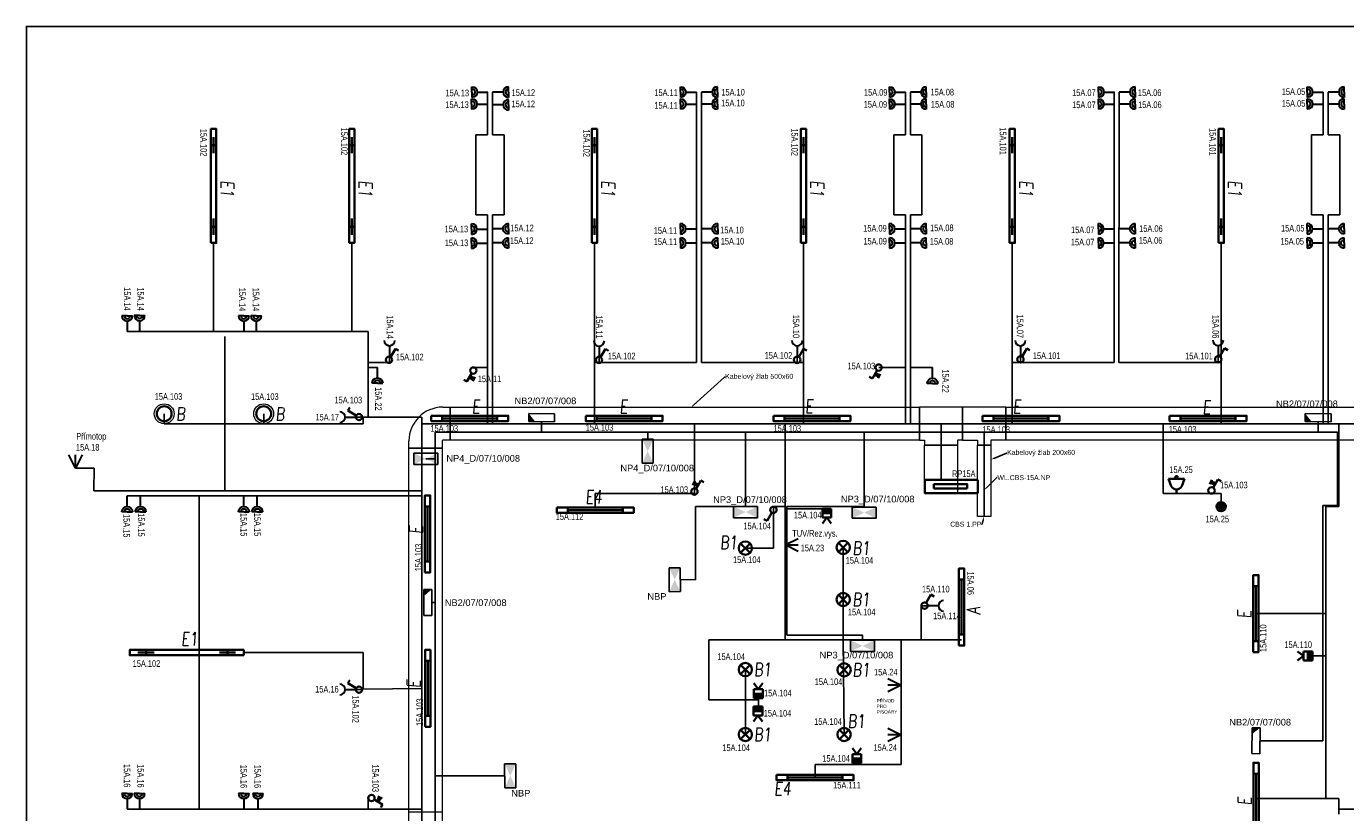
# Model space of a CAD drawing. Header units: millimetres. Extents: x 373037 to 693665, y 214892 to 273272.
# Tile 33 of 56: x 561037 to 580927, y 226719 to 238572. Entities that reach past the tile are written whole.
import ezdxf
from ezdxf import colors
from ezdxf.entities.mleader import LeaderData, LeaderLine
from ezdxf.enums import TextEntityAlignment as Align
from ezdxf.math import Vec2, Vec3

# ---------------------------------------------------------------- set-up
doc = ezdxf.new("R2010")
doc.units = ezdxf.units.MM
doc.header["$LTSCALE"] = 100
doc.layers.get('0').update_dxf_attribs({"linetype": 'CONTINUOUS'})
for name, color, linetype, lineweight in [('2DE_OBL', 91, 'CONTINUOUS', 35), ('2DE_OBL_L1', 91, 'CONTINUOUS', 35), ('CP_DETAL', 33, 'CONTINUOUS', 18), ('E_KABELOVY ŽLAB', 36, 'CONTINUOUS', 25), ('E_NOUZOVÉ+PP OSVĚTLENÍ', 60, 'CONTINUOUS', 25), ('E_ROZVADĚČE', 1, 'CONTINUOUS', 35), ('E_SVĚTLA POPIS', 130, 'CONTINUOUS', 30), ('E_VEDENÍ SILNOPROUD', 50, 'CONTINUOUS', 25), ('E_VEDENÍ_CBS', 214, 'CONTINUOUS', 25), ('E_VYPINACE', 170, 'CONTINUOUS', 35), ('E_ZÁSUVKY POPIS', 111, 'CONTINUOUS', 30), ('E_ZÁSUVKY-DVOJITE', 7, 'CONTINUOUS', 30), ('E_ZÁSUVKY.OST.+VYVODY', 11, 'CONTINUOUS', 30), ('E_ŽLABY', 40, 'CONTINUOUS', 15), ('U1 LIGHTING', 10, 'CONTINUOUS', 35)]:
    doc.layers.add(name, color=color, linetype=linetype, lineweight=lineweight)
for name, color, linetype in [('BEZPECNOSTNE SVETLA', 80, 'CONTINUOUS'), ('E_RÁM', 253, 'CONTINUOUS'), ('GC3_MEP_E_LV_SECURITY LIGHT', 80, 'CONTINUOUS'), ('PIKTOGRAMY', 210, 'CONTINUOUS'), ('PRIPOJKA 230V', 1, 'CONTINUOUS'), ('ŽLAB', 7, 'CONTINUOUS')]:
    doc.layers.add(name, color=color, linetype=linetype)
doc.styles.add('ARIAL', font='arial.ttf')
doc.styles.add('CP_ATTR', font='ROMANS.SHX')
doc.styles.add('CS-ROMANS', font='romans.shx', dxfattribs={"width": 0.75, "oblique": 5})
doc.styles.get("Standard").update_dxf_attribs({"font": 'arial.ttf'})
doc.styles.add('V+P_01_B3_E_FP_001$0$BLOCK', font='romans.shx', dxfattribs={"width": 0.8})

# ---------------------------------------------------------------- blocks, each defined once
blk = doc.blocks.new('A$C3423193F')
at = {"color": 1, "linetype": 'ByBlock'}
for p, q in [((80, 240), (0, 240)), ((80, 240), (160, 240)), ((80, 160), (80, 0))]:
    blk.add_line(p, q, dxfattribs=at)
for radius in [80, 45.2]:
    blk.add_arc((80, 240), radius, 180, 0, dxfattribs=at)
blk = doc.blocks.new('zasuvka_jednoducha')
at = {"color": 1, "lineweight": 30}
blk.add_line((19281, 12983), (19281, 13143), dxfattribs=at)
blk.add_arc((19281, 12903), 80, 0, 180, dxfattribs=at)
blk = doc.blocks.new('*U30')
at = {"color": 0, "linetype": 'ByBlock'}
for p, q in [((24, 249.57), (96, 374.28)), ((96, 374.28), (143.56, 346.82))]:
    blk.add_line(p, q, dxfattribs=at)
blk.add_circle((0, 208), 48, dxfattribs=at)
blk = doc.blocks.new('prepinas-svetel-jednoduchy')
at = {"layer": 'E_VYPINACE', "rotation": 89.99999999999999}
blk.add_blockref('*U30', (208, 2), dxfattribs=at)
blk = doc.blocks.new('E')
at = {"layer": 'U1 LIGHTING', "style": 'CS-ROMANS', "oblique": 5, "width": 0.75}
blk.add_text('E', height=200, dxfattribs=at).set_placement((229480, 21709))
blk = doc.blocks.new('*U32', base_point=(28429, 5840))
at = {"linetype": 'ByBlock'}
blk.add_hatch(color=0, dxfattribs=at).paths.add_polyline_path([(28362, 5840), (28497, 5840), (28497, 5772), (28362, 5772)])
at = {"color": 0, "linetype": 'ByBlock'}
for p, q in [((28429, 5907), (28362, 5997)), ((28429, 5907), (28497, 5997)), ((28362, 5907), (28497, 5907)), ((28362, 5772), (28362, 5907)), ((28362, 5840), (28497, 5840)), ((28497, 5772), (28362, 5772)), ((28497, 5907), (28497, 5772))]:
    blk.add_line(p, q, dxfattribs=at)
blk = doc.blocks.new('pohybove-cidlo-svetla')
at = {"layer": 'E_VYPINACE', "rotation": 180}
blk.add_blockref('*U32', (-1, 30), dxfattribs=at)
blk = doc.blocks.new('*U28', base_point=(57391, -22719))
at = {"lineweight": 30, "ltscale": 0.1}
for p, q in [((57291, -22519), (57391, -22719)), ((57391, -22719), (57391, -22519)), ((57391, -22719), (57491, -22519))]:
    blk.add_line(p, q, dxfattribs=at)
blk = doc.blocks.new('pripojka 230V')
at = {"layer": 'PRIPOJKA 230V', "color": 1, "xscale": -1}
blk.add_blockref('*U28', (0, -2, -40), dxfattribs=at)
blk = doc.blocks.new('Rozvaděč')
at = {"layer": 'E_ROZVADĚČE'}
blk.add_lwpolyline([(2, 6), (802, 6), (802, 206), (2, 206), (2, 6)], dxfattribs=at)
blk.add_lwpolyline([(161, 134), (664, 134), (664, 73), (161, 73)], close=True, dxfattribs=at)
blk = doc.blocks.new('*U24')
at = {"color": 0, "linetype": 'ByBlock'}
for p, q in [((24, 249.57), (96, 374.28)), ((96, 374.28), (143.56, 346.82))]:
    blk.add_line(p, q, dxfattribs=at)
blk.add_circle((0, 208), 48, dxfattribs=at)
blk = doc.blocks.new('tlacitko_prepinac_svetla')
at = {"layer": 'E_VYPINACE'}
for points in [[(16875, 8774), (16940, 8744)], [(16888, 8798), (16951, 8769)], [(16930, 8722), (16960, 8787)]]:
    blk.add_lwpolyline(points, dxfattribs=at)
at = {"layer": 'E_VYPINACE', "rotation": 180}
blk.add_blockref('*U24', (16937, 9090), dxfattribs=at)
blk = doc.blocks.new('*U169')
for p, q in [((0, -250), (0, 250)), ((0, 250), (110, 250)), ((120, 260), (120, 370)), ((120, 370), (620, 370)), ((620, 370), (620, 260)), ((110, -250), (0, -250))]:
    blk.add_line(p, q)
for radius in [510, 10]:
    blk.add_arc((110, 260), radius, 270, 0)
at = {"style": 'CP_ATTR', "flags": 9}
for tag in ['NAME', 'PRODUCER', 'PRODUCT-TYPE', 'ARTICLE', 'FLOW', 'NUMBER', 'SYSTEM', 'FORM', 'SIZE', 'OTHER']:
    blk.add_attdef(tag, (0, 0), '', height=0.0001, dxfattribs=at)
blk = doc.blocks.new('*U171')
for p, q in [((0, -250), (0, 250)), ((0, 250), (10960, 250)), ((10960, 250), (10960, -250)), ((10960, -250), (0, -250))]:
    blk.add_line(p, q)
at = {"style": 'CP_ATTR', "flags": 9}
for tag in ['NAME', 'PRODUCER', 'PRODUCT-TYPE', 'ARTICLE', 'FLOW', 'NUMBER', 'SYSTEM', 'FORM', 'SIZE', 'OTHER']:
    blk.add_attdef(tag, (0, 0), '', height=0.0001, dxfattribs=at)
blk = doc.blocks.new('2DELLI009_CZ')
for p, q in [((-0.5, 0.1), (-0.5, -0.1)), ((-0.5, 0), (0.5, 0)), ((0.5, 0.1), (0.5, -0.1))]:
    blk.add_line(p, q)
blk.add_lwpolyline([(-0.7, 0.2), (0.7, 0.2), (0.7, -0.2), (-0.7, -0.2)], close=True)
at = {"linetype": 'ByBlock', "style": 'CP_ATTR', "flags": 9}
for tag, p in [('NAME', (-0.092, -0.018)), ('GROUP', (-0.092, -0.018)), ('NUMBER', (-0.092, -0.018)), ('PRODUCER', (-0.092, -0.018)), ('ARTICLE', (-0.092, -0.018)), ('CHARACTER', (-0.092, -0.018)), ('VOLTAGE', (-0.092, -0.019)), ('WEIGHT', (-0.092, -0.018)), ('OTHER', (-0.092, -0.018)), ('PRODUCT-TYPE', (-0.092, -0.019)), ('ORDER-NO', (-0.092, -0.019)), ('POWER', (-0.092, -0.019))]:
    blk.add_attdef(tag, text='', height=0.00005, dxfattribs=at).set_placement(p, align=Align.MIDDLE_LEFT)
blk = doc.blocks.new('*U174')
at = {"layer": 'GC3_MEP_E_LV_SECURITY LIGHT', "linetype": 'ByBlock'}
for p, q in [((135, 59), (-255, 61)), ((-255, 61), (-255, -59)), ((135, -61), (135, 59)), ((-255, -59), (135, -61))]:
    blk.add_line(p, q, dxfattribs=at)
at = {"layer": 'GC3_MEP_E_LV_SECURITY LIGHT'}
blk.add_solid([(-255, 61), (-255, -59), (-158, -60)], dxfattribs=at)
at = {"layer": 'BEZPECNOSTNE SVETLA', "style": 'ARIAL'}
blk.add_attdef('BEZ.SV', (52, -54), '', height=100, dxfattribs=at)
blk = doc.blocks.new('*U175')
at = {"layer": 'GC3_MEP_E_LV_SECURITY LIGHT', "linetype": 'ByBlock'}
for p, q in [((-121, 195), (-119, -195)), ((-1, 195), (-121, 195)), ((1, -195), (-1, 195)), ((-119, -195), (1, -195))]:
    blk.add_line(p, q, dxfattribs=at)
at = {"layer": 'GC3_MEP_E_LV_SECURITY LIGHT'}
blk.add_solid([(-1, 195), (-121, 195), (-120, 98)], dxfattribs=at)
at = {"layer": 'BEZPECNOSTNE SVETLA', "style": 'ARIAL'}
blk.add_attdef('BEZ.SV', (52, -54), '', height=100, dxfattribs=at)
blk = doc.blocks.new('*U176')
at = {"layer": 'GC3_MEP_E_LV_SECURITY LIGHT', "linetype": 'ByBlock'}
for p, q in [((-118, 196), (-122, -194)), ((2, 194), (-118, 196)), ((-2, -196), (2, 194)), ((-122, -194), (-2, -196))]:
    blk.add_line(p, q, dxfattribs=at)
at = {"layer": 'GC3_MEP_E_LV_SECURITY LIGHT'}
blk.add_solid([(2, 194), (-118, 196), (-119, 99)], dxfattribs=at)
at = {"layer": 'BEZPECNOSTNE SVETLA', "style": 'ARIAL'}
blk.add_attdef('BEZ.SV', (52, -54), '', height=100, dxfattribs=at)
blk = doc.blocks.new('V+P_01_B3_E_FP_001$0$E-LI-35')
at = {"layer": 'E_NOUZOVÉ+PP OSVĚTLENÍ', "linetype": 'ByBlock'}
for p, q in [((-10.9, -1.9), (10.9, -1.9)), ((-10.9, -12.1), (-10.9, -1.9)), ((10.9, -1.9), (10.9, -12.1)), ((-10.9, -12.1), (10.9, -12.1))]:
    blk.add_line(p, q, dxfattribs=at)
at = {"layer": 'E_NOUZOVÉ+PP OSVĚTLENÍ'}
blk.add_solid([(-10.9, -12.1), (-10.9, -1.9), (10.9, -1.9), (10.9, -12.1)], dxfattribs=at)
at = {"layer": 'E_NOUZOVÉ+PP OSVĚTLENÍ', "style": 'V+P_01_B3_E_FP_001$0$BLOCK', "width": 0.8, "flags": 8}
for tag, p in [('DIVERS.1', (-17.9, -2.1)), ('DIVERS.2', (-16.4, -12))]:
    blk.add_attdef(tag, text='', height=7.25, dxfattribs=at).set_placement(p, align=Align.RIGHT)
at = {"layer": 'E_NOUZOVÉ+PP OSVĚTLENÍ', "style": 'V+P_01_B3_E_FP_001$0$BLOCK', "width": 0.8}
for tag, p, height, flags in [('BLOCKNAME', (-6.8, -1.4), 2.54, 3), ('LEISTUNG', (13.3, -12), 7.25, 8)]:
    blk.add_attdef(tag, p, '', height=height, dxfattribs=dict(at, flags=flags))
blk.add_attdef('STROMKREIS', text='', height=7.25, dxfattribs=at).set_placement((-11.8, -23.8), align=Align.BOTTOM_CENTER)
blk = doc.blocks.new('*U177')
at = {"layer": 'GC3_MEP_E_LV_SECURITY LIGHT', "xscale": 16.54563019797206, "yscale": 16.54563022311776, "zscale": 16.54563022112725, "rotation": 270.0000000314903}
blk.add_blockref('V+P_01_B3_E_FP_001$0$E-LI-35', (116, 0), dxfattribs=at)
at = {"layer": 'PIKTOGRAMY', "style": 'ARIAL'}
blk.add_attdef('PIKTOGRAM', (162, -40), '', height=100, dxfattribs=at)
blk = doc.blocks.new('*U178')
at = {"layer": 'GC3_MEP_E_LV_SECURITY LIGHT', "xscale": 16.54563019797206, "yscale": 16.54563022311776, "zscale": 16.54563022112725}
blk.add_blockref('V+P_01_B3_E_FP_001$0$E-LI-35', (0, 116), dxfattribs=at)
at = {"layer": 'PIKTOGRAMY', "style": 'ARIAL'}
blk.add_attdef('PIKTOGRAM', (162, -40), '', height=100, dxfattribs=at)
blk = doc.blocks.new('*U179')
at = {"layer": 'GC3_MEP_E_LV_SECURITY LIGHT', "xscale": 16.54563019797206, "yscale": 16.54563022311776, "zscale": 16.54563022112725, "rotation": 270.2193183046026}
blk.add_blockref('V+P_01_B3_E_FP_001$0$E-LI-35', (116, 0), dxfattribs=at)
at = {"layer": 'PIKTOGRAMY', "style": 'ARIAL'}
blk.add_attdef('PIKTOGRAM', (162, -40), '', height=100, dxfattribs=at)
blk = doc.blocks.new('2DELLI018_CZ')
for p, q in [((-0.6, 0), (-0.4, 0)), ((-0.5, 0.1), (-0.5, -0.1)), ((0.4, 0), (0.6, 0)), ((0.5, 0.1), (0.5, -0.1))]:
    blk.add_line(p, q)
blk.add_lwpolyline([(-0.7, 0.2), (0.7, 0.2), (0.7, -0.2), (-0.7, -0.2)], close=True)
at = {"linetype": 'ByBlock', "style": 'CP_ATTR', "flags": 9}
for tag, p in [('NAME', (-0.092, -0.018)), ('GROUP', (-0.092, -0.018)), ('NUMBER', (-0.092, -0.018)), ('PRODUCER', (-0.092, -0.018)), ('ARTICLE', (-0.092, -0.018)), ('CHARACTER', (-0.092, -0.018)), ('VOLTAGE', (-0.092, -0.019)), ('WEIGHT', (-0.092, -0.018)), ('OTHER', (-0.092, -0.018)), ('PRODUCT-TYPE', (-0.092, -0.019)), ('ORDER-NO', (-0.092, -0.019)), ('POWER', (-0.092, -0.019))]:
    blk.add_attdef(tag, text='', height=0.00005, dxfattribs=at).set_placement(p, align=Align.MIDDLE_LEFT)
blk = doc.blocks.new('E1')
at = {"layer": 'U1 LIGHTING', "style": 'CS-ROMANS', "oblique": 5, "width": 0.75}
blk.add_text('E1', height=200, dxfattribs=at).set_placement((229480, 21709))
blk = doc.blocks.new('2DELPH010_CZ')
blk.add_ellipse((0, 0), major_axis=(-0.053, 0.053), ratio=1, start_param=3.926991, end_param=10.210176)
at = {"layer": 'CP_DETAL'}
blk.add_ellipse((0, 0), major_axis=(-0.0707, 0.0707), ratio=1, start_param=3.926991, end_param=10.210176, dxfattribs=at)
at = {"linetype": 'ByBlock', "style": 'CP_ATTR', "flags": 9}
for tag in ['NAME', 'GROUP', 'NUMBER', 'PRODUCER', 'ARTICLE', 'PRODUCT-TYPE', 'ORDER-NO', 'CHARACTER', 'POWER', 'VOLTAGE', 'WEIGHT', 'OTHER']:
    blk.add_attdef(tag, text='', height=0.00000005, dxfattribs=at).set_placement((0, 0), align=Align.MIDDLE_LEFT)
blk = doc.blocks.new('B')
at = {"layer": 'U1 LIGHTING', "style": 'CS-ROMANS', "oblique": 5, "width": 0.75}
blk.add_text('B', height=200, dxfattribs=at).set_placement((229480, 21709))
blk = doc.blocks.new('E4')
at = {"layer": 'U1 LIGHTING', "style": 'CS-ROMANS', "oblique": 5, "width": 0.75}
blk.add_text('E4', height=200, dxfattribs=at).set_placement((229480, 21709))
blk = doc.blocks.new('2DELLI_01_CZ')
for p, q in [((-0.354, 0.354), (0.354, -0.354)), ((-0.354, -0.354), (0.354, 0.354))]:
    blk.add_line(p, q)
blk.add_circle((0, 0), 0.5)
at = {"linetype": 'ByBlock', "style": 'CP_ATTR', "flags": 9}
for tag, p in [('NAME', (-0.092, -0.018)), ('GROUP', (-0.092, -0.018)), ('NUMBER', (-0.092, -0.018)), ('PRODUCER', (-0.092, -0.018)), ('ARTICLE', (-0.092, -0.018)), ('CHARACTER', (-0.092, -0.018)), ('VOLTAGE', (-0.092, -0.019)), ('WEIGHT', (-0.092, -0.018)), ('OTHER', (-0.092, -0.018)), ('PRODUCT-TYPE', (-0.092, -0.019)), ('ORDER-NO', (-0.092, -0.019)), ('POWER', (-0.092, -0.019))]:
    blk.add_attdef(tag, text='', height=0.00005, dxfattribs=at).set_placement(p, align=Align.MIDDLE_LEFT)
blk = doc.blocks.new('B1')
at = {"layer": 'U1 LIGHTING', "style": 'CS-ROMANS', "oblique": 5, "width": 0.75}
blk.add_text('B1', height=200, dxfattribs=at).set_placement((229480, 21709))
blk = doc.blocks.new('*U182')
for p, q in [((0, -100), (0, 100)), ((0, 100), (1075, 100)), ((1075, 100), (1075, -100)), ((1075, -100), (0, -100))]:
    blk.add_line(p, q)
at = {"style": 'CP_ATTR', "flags": 9}
for tag in ['NAME', 'PRODUCER', 'PRODUCT-TYPE', 'ARTICLE', 'FLOW', 'NUMBER', 'SYSTEM', 'FORM', 'SIZE', 'OTHER']:
    blk.add_attdef(tag, (0, 0), '', height=0.0001, dxfattribs=at)
blk = doc.blocks.new('*U183')
for p, q in [((0, -250), (0, 250)), ((0, 250), (0, 250)), ((0, 250), (225, 250)), ((225, 325), (225, 325)), ((225, 325), (425, 325)), ((225, 250), (225, 325)), ((425, 325), (425, 325)), ((425, 250), (425, 325)), ((650, 250), (425, 250)), ((650, 250), (650, 250)), ((650, 250), (650, -250)), ((0, -250), (0, -250)), ((0, -250), (650, -250)), ((650, -250), (650, -250))]:
    blk.add_line(p, q)
at = {"style": 'CP_ATTR', "flags": 9}
for tag in ['NAME', 'PRODUCER', 'PRODUCT-TYPE', 'ARTICLE', 'FLOW', 'NUMBER', 'SYSTEM', 'FORM', 'SIZE', 'OTHER']:
    blk.add_attdef(tag, (0, 0), '', height=0.0001, dxfattribs=at)
blk = doc.blocks.new('*U184')
for p, q in [((0, -250), (0, 250)), ((0, 250), (7077, 250)), ((7077, 250), (7077, -250)), ((7077, -250), (0, -250))]:
    blk.add_line(p, q)
at = {"style": 'CP_ATTR', "flags": 9}
for tag in ['NAME', 'PRODUCER', 'PRODUCT-TYPE', 'ARTICLE', 'FLOW', 'NUMBER', 'SYSTEM', 'FORM', 'SIZE', 'OTHER']:
    blk.add_attdef(tag, (0, 0), '', height=0.0001, dxfattribs=at)
blk = doc.blocks.new('CPEL_3386')
blk.add_hatch(color=256).paths.add_polyline_path([(-0.2, 0, 1), (0.2, 0, 1)])
for radius in [0.35, 0.2]:
    blk.add_circle((0, 0), radius)
at = {"linetype": 'ByBlock', "style": 'CP_ATTR', "flags": 9}
for tag, p in [('NAME', (-0.092, -0.018)), ('GROUP', (-0.092, -0.018)), ('NUMBER', (-0.092, -0.018)), ('PRODUCER', (-0.092, -0.018)), ('ARTICLE', (-0.092, -0.018)), ('CHARACTER', (-0.092, -0.018)), ('VOLTAGE', (-0.092, -0.019)), ('WEIGHT', (-0.092, -0.018)), ('OTHER', (-0.092, -0.018)), ('PRODUCT-TYPE', (-0.092, -0.019)), ('ORDER-NO', (-0.092, -0.019)), ('POWER', (-0.092, -0.019))]:
    blk.add_attdef(tag, text='', height=0.00005, dxfattribs=at).set_placement(p, align=Align.MIDDLE_LEFT)
blk = doc.blocks.new('CPEL_1003')
for p, q in [((0, 0), (0, -0.3)), ((-0.4, -0.55), (-0.6, -1.1)), ((0.4, -0.55), (0.6, -1.1)), ((-0.6, -1.1), (0.6, -1.1))]:
    blk.add_line(p, q)
blk.add_circle((0, -1.2), 0.1)
blk.add_arc((0, -0.745), 0.445, 25.98923, 154.01077)
at = {"linetype": 'ByBlock', "style": 'CP_ATTR', "flags": 9}
for tag, p in [('NAME', (-0.092, -0.018)), ('GROUP', (-0.092, -0.018)), ('NUMBER', (-0.092, -0.018)), ('PRODUCER', (-0.092, -0.018)), ('ARTICLE', (-0.092, -0.018)), ('CHARACTER', (-0.092, -0.018)), ('VOLTAGE', (-0.092, -0.019)), ('WEIGHT', (-0.092, -0.018)), ('OTHER', (-0.092, -0.018)), ('PRODUCT-TYPE', (-0.092, -0.019)), ('ORDER-NO', (-0.092, -0.019)), ('POWER', (-0.092, -0.019))]:
    blk.add_attdef(tag, text='', height=0.00005, dxfattribs=at).set_placement(p, align=Align.MIDDLE_LEFT)
blk = doc.blocks.new('*U186')
for p, q in [((0, -250), (0, 250)), ((0, 250), (6662.5, 250)), ((6662.5, 250), (6662.5, -250)), ((6662.5, -250), (0, -250))]:
    blk.add_line(p, q)
at = {"style": 'CP_ATTR', "flags": 9}
for tag in ['NAME', 'PRODUCER', 'PRODUCT-TYPE', 'ARTICLE', 'FLOW', 'NUMBER', 'SYSTEM', 'FORM', 'SIZE', 'OTHER']:
    blk.add_attdef(tag, (0, 0), '', height=0.0001, dxfattribs=at)
blk = doc.blocks.new('*U187')
for p, q in [((0, -250), (0, 250)), ((0, 250), (0, 250)), ((0, 250), (75, 250)), ((75, 325), (75, 325)), ((75, 325), (575, 325)), ((75, 250), (75, 325)), ((575, 325), (575, 325)), ((575, 250), (575, 325)), ((650, 250), (575, 250)), ((650, 250), (650, 250)), ((650, 250), (650, -250)), ((0, -250), (0, -250)), ((0, -250), (650, -250)), ((650, -250), (650, -250))]:
    blk.add_line(p, q)
at = {"style": 'CP_ATTR', "flags": 9}
for tag in ['NAME', 'PRODUCER', 'PRODUCT-TYPE', 'ARTICLE', 'FLOW', 'NUMBER', 'SYSTEM', 'FORM', 'SIZE', 'OTHER']:
    blk.add_attdef(tag, (0, 0), '', height=0.0001, dxfattribs=at)
blk = doc.blocks.new('*U188')
for p, q in [((0, -250), (0, 250)), ((0, 250), (721, 250)), ((721, 250), (721, -250)), ((721, -250), (0, -250))]:
    blk.add_line(p, q)
at = {"style": 'CP_ATTR', "flags": 9}
for tag in ['NAME', 'PRODUCER', 'PRODUCT-TYPE', 'ARTICLE', 'FLOW', 'NUMBER', 'SYSTEM', 'FORM', 'SIZE', 'OTHER']:
    blk.add_attdef(tag, (0, 0), '', height=0.0001, dxfattribs=at)
blk = doc.blocks.new('A')
at = {"layer": 'U1 LIGHTING', "style": 'CS-ROMANS', "oblique": 5, "width": 0.75}
blk.add_text('A', height=200, dxfattribs=at).set_placement((229480, 21709))

msp = doc.modelspace()

# ---------------------------------------------------------------- linework, layer by layer
for p, q in [((564028, 231566), (564028, 233895)), ((563643, 231495), (563643, 226770))]:
    msp.add_line(p, q)
at = {"layer": 'E_RÁM', "color": 252, "true_color": 0x939598}
msp.add_lwpolyline([(587617, 214892), (561037, 214892), (561037, 238572), (587617, 238572)], close=True, dxfattribs=at)
at = {"layer": 'E_VEDENÍ SILNOPROUD'}
for p, q in [((567990, 237582), (567990, 236935)), ((568065, 237582), (568065, 236935)), ((571140, 237582), (571140, 233507)), ((571215, 237582), (571215, 233507)), ((574290, 237582), (574290, 236935)), ((574365, 237582), (574365, 236935)), ((577440, 237582), (577440, 233507)), ((577515, 237582), (577510, 233507)), ((580590, 237582), (580590, 236935)), ((580665, 237582), (580665, 236935)), ((567990, 236935), (567815, 236935)), ((567815, 236935), (567815, 235730)), ((568065, 236935), (568240, 236935)), ((568240, 236935), (568240, 235730)), ((574290, 236935), (574115, 236935)), ((574115, 236935), (574115, 235730)), ((574365, 236935), (574540, 236935)), ((574540, 236935), (574540, 235730)), ((580590, 236935), (580415, 236935)), ((580415, 236935), (580415, 235972)), ((580665, 236935), (580840, 236935)), ((580840, 236935), (580840, 235730)), ((580415, 235972), (580415, 235730)), ((567815, 235730), (567990, 235730)), ((567990, 235730), (567990, 232582)), ((568240, 235730), (568065, 235730)), ((568065, 235730), (568065, 232582)), ((574115, 235730), (574290, 235730)), ((574290, 235730), (574290, 232582)), ((574540, 235730), (574365, 235730)), ((574365, 235730), (574365, 232582)), ((580415, 235730), (580590, 235730)), ((580590, 235730), (580590, 232582)), ((580840, 235730), (580665, 235730)), ((580665, 235730), (580665, 232582)), ((563860, 235307), (563860, 233970)), ((565944, 235307), (565944, 233970)), ((569602, 235307), (569602, 232582)), ((572752, 235307), (572752, 232582)), ((575902, 235307), (575902, 232582)), ((579052, 235307), (579052, 233507)), ((562557, 233970), (566190, 233970)), ((566190, 232681), (566190, 233970)), ((566511, 233598), (566512, 233507)), ((569671, 233590), (569671, 233507)), ((572658, 233596), (572658, 233507)), ((576023, 233597), (576023, 233507)), ((579004, 233601), (579004, 233507)), ((566512, 233507), (566190, 233503)), ((566329, 233432), (566190, 233432)), ((567777, 233432), (567990, 233432)), ((569671, 233507), (569602, 233507)), ((571140, 233507), (569671, 233507)), ((571215, 233507), (572658, 233507)), ((572658, 233507), (572752, 233507)), ((574290, 233432), (573890, 233432)), ((574698, 233429), (574365, 233429)), ((577440, 233507), (575902, 233507)), ((577510, 233507), (579004, 233507)), ((579004, 233507), (579052, 233507)), ((579052, 233507), (579052, 232582)), ((563115, 232732), (563115, 232578)), ((564615, 232732), (564615, 232578)), ((563115, 232578), (566115, 232578)), ((566004, 232681), (566993, 232680)), ((566115, 232578), (566115, 232681)), ((567001, 232680), (567001, 220883)), ((582540, 232582), (567001, 232582)), ((571111, 231532), (571111, 232582)), ((572477, 229322), (572477, 232582)), ((574827, 231736), (574827, 232582)), ((578177, 231532), (578177, 232582)), ((580827, 231495), (580827, 232582)), ((561777, 231912), (562057, 231912)), ((562057, 231912), (562056, 231570)), ((562056, 231570), (562056, 231570)), ((562056, 231570), (567001, 231570)), ((569614, 231319), (569614, 231532)), ((569614, 231532), (571111, 231532)), ((578177, 231532), (579052, 231532)), ((579052, 231332), (579052, 231532)), ((562557, 231495), (567001, 231495)), ((572302, 231332), (572477, 231332)), ((572302, 230707), (572302, 231332)), ((580627, 226932), (580627, 231332)), ((580627, 231332), (580827, 231332)), ((580827, 231332), (580827, 231495)), ((573106, 231301), (572477, 231301)), ((571877, 230707), (572302, 230707)), ((573353, 229322), (573353, 230718)), ((574527, 229322), (574527, 229838)), ((574627, 229837), (574527, 229838)), ((579575, 229720), (580627, 229720)), ((572482, 229322), (571327, 229322)), ((571327, 229322), (571327, 228422)), ((574225, 229322), (572482, 229322)), ((573365, 227897), (573353, 229322)), ((574227, 227447), (574225, 229322)), ((574225, 229322), (574527, 229322)), ((574527, 229322), (575137, 229322)), ((564315, 229132), (566115, 229132)), ((566115, 229132), (566115, 228578)), ((580426, 229082), (580627, 229082)), ((571877, 228875), (571877, 228422)), ((566003, 228575), (566115, 228575)), ((566115, 228575), (566114, 228578)), ((566115, 228578), (567001, 228592)), ((571327, 228422), (572077, 228422)), ((571877, 228422), (571877, 227897)), ((572077, 228422), (572077, 228444)), ((572077, 228444), (572077, 228322)), ((572929, 227248), (572929, 227447)), ((572929, 227447), (574227, 227447)), ((562555, 226770), (567001, 226770)), ((566190, 226770), (566190, 226940)), ((580627, 226932), (579578, 226932)), ((580827, 226932), (580627, 226932)), ((580827, 226770), (580827, 226932)), ((586097, 226770), (580827, 226770)), ((580827, 226770), (580827, 226695))]:
    msp.add_line(p, q, dxfattribs=at)
at = {"layer": 'E_VEDENÍ_CBS'}
for p, q in [((568806, 232614), (568806, 232457)), ((580512, 232614), (580512, 232457)), ((567199, 232457), (580512, 232457)), ((567199, 232457), (567199, 221074)), ((570405, 232347), (570405, 232457)), ((571881, 231334), (571881, 232457)), ((573669, 231325), (573669, 232457)), ((575477, 231182), (575477, 232457)), ((580583, 232457), (580512, 232457)), ((580583, 232457), (580803, 232457)), ((580803, 232457), (580803, 231350)), ((567061, 232053), (567199, 232053)), ((571127, 231332), (571881, 231334)), ((571127, 230227), (571127, 231332)), ((572502, 229397), (572502, 231332)), ((572502, 231332), (573669, 231332)), ((580583, 227804), (580583, 231350)), ((580803, 231350), (580583, 231350)), ((570896, 230232), (571127, 230227)), ((567150, 229888), (567199, 229888)), ((573643, 229397), (572502, 229397)), ((573643, 229317), (573643, 229397)), ((579636, 227804), (580583, 227804)), ((568249, 227275), (567199, 227275))]:
    msp.add_line(p, q, dxfattribs=at)
at = {"layer": 'E_ŽLABY'}
for p, q in [((579579, 229138), (579579, 229132)), ((566805, 226732), (567305, 226732))]:
    msp.add_line(p, q, dxfattribs=at)

# ---------------------------------------------------------------- block references
for name, p, rotation in [('E1', (542258, 465729), 270), ('E1', (544342, 465729), 270), ('E1', (548000, 465729), 270), ('E1', (551150, 465729), 270), ('E1', (554300, 465729), 270), ('E1', (557450, 465729), 270), ('Rozvaděč', (575383, 231742), 180)]:
    msp.add_blockref(name, p, dxfattribs=dict(rotation=rotation))
msp.add_blockref('E1', (333892, 207530))
at = {"layer": '2DE_OBL', "xscale": 1228.571428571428, "yscale": 200, "zscale": 1000}
for p, rotation in [((563860, 236167), 89.99999999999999), ((565944, 236167), 89.99999999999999), ((569602, 236167), 89.99999999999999), ((572752, 236167), 89.99999999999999), ((575902, 236167), 89.99999999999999), ((579052, 236167), 89.99999999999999), ((563455, 229132), 180)]:
    msp.add_blockref('2DELLI018_CZ', p, dxfattribs=dict(at, rotation=rotation))
at = {"layer": '2DE_OBL'}
for name, p, xscale, yscale, zscale in [('2DELPH010_CZ', (563115, 232732), 1500, 1500, 252.5252525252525), ('2DELPH010_CZ', (564615, 232732), 1500, 1500, 252.5252525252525), ('2DELLI_01_CZ', (571877, 230707), 200, 200, 100), ('2DELLI_01_CZ', (573353, 230718), 200, 200, 100), ('2DELLI_01_CZ', (573353, 229932), 200, 200, 100), ('2DELLI_01_CZ', (571877, 228875), 200, 200, 100), ('2DELLI_01_CZ', (573365, 228872), 200, 200, 100), ('2DELLI_01_CZ', (571877, 227897), 200, 200, 100), ('2DELLI_01_CZ', (573365, 227897), 200, 200, 100)]:
    msp.add_blockref(name, p, dxfattribs=dict(at, xscale=xscale, yscale=yscale, zscale=zscale))
at = {"layer": '2DE_OBL_L1', "xscale": 828.5714285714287, "yscale": 200, "zscale": 1000}
for p in [(567722, 232663), (570050, 232663), (572880, 232663), (576032, 232662), (578854, 232663), (569614, 231279), (572929, 227248)]:
    msp.add_blockref('2DELLI009_CZ', p, dxfattribs=at)
at = {"layer": '2DE_OBL_L1', "xscale": 828.5714285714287, "yscale": 200, "zscale": 1000, "rotation": 90}
for p in [(567086, 230921), (575137, 229818), (579575, 229720), (567089, 228593), (579578, 226891)]:
    msp.add_blockref('2DELLI009_CZ', p, dxfattribs=at)
at = {"layer": 'E_NOUZOVÉ+PP OSVĚTLENÍ'}
ref = msp.add_blockref('*U174', (568867, 232674), dxfattribs=at)
ref.add_attrib('BEZ.SV', 'NB2/07/07/008', (568397, 232877), dxfattribs={"layer": 'BEZPECNOSTNE SVETLA', "height": 100, "style": 'ARIAL'})
ref = msp.add_blockref('*U174', (580573, 232674), dxfattribs=at)
ref.add_attrib('BEZ.SV', 'NB2/07/07/008', (579878, 232832), dxfattribs={"layer": 'BEZPECNOSTNE SVETLA', "height": 100, "style": 'ARIAL'})
ref = msp.add_blockref('*U177', (570405, 232167), dxfattribs=at)
ref.add_attrib('PIKTOGRAM', 'NP4_D/07/10/008', (569993, 231864), dxfattribs={"height": 100, "style": 'ARIAL'})
ref = msp.add_blockref('*U178', (567061, 232053), dxfattribs=at)
ref.add_attrib('PIKTOGRAM', 'NP4_D/07/10/008', (567369, 232010), dxfattribs={"height": 100, "style": 'ARIAL'})
ref = msp.add_blockref('*U178', (571881, 231250), dxfattribs=at)
ref.add_attrib('PIKTOGRAM', 'NP3_D/07/10/008', (571392, 231388), dxfattribs={"height": 100, "style": 'ARIAL'})
ref = msp.add_blockref('*U178', (573669, 231241), dxfattribs=at)
ref.add_attrib('PIKTOGRAM', 'NP3_D/07/10/008', (573317, 231396), dxfattribs={"height": 100, "style": 'ARIAL'})
ref = msp.add_blockref('*U179', (570812, 230231), dxfattribs=at)
ref.add_attrib('PIKTOGRAM', 'NBP', (570400, 229928), dxfattribs={"height": 100, "style": 'ARIAL'})
ref = msp.add_blockref('*U175', (567150, 229888), dxfattribs=at)
ref.add_attrib('BEZ.SV', 'NB2/07/07/008', (567345, 229834), dxfattribs={"layer": 'BEZPECNOSTNE SVETLA', "height": 100, "style": 'ARIAL'})
ref = msp.add_blockref('*U178', (573643, 229233), dxfattribs=at)
ref.add_attrib('PIKTOGRAM', 'NP3_D/07/10/008', (572997, 229044), dxfattribs={"height": 100, "style": 'ARIAL'})
ref = msp.add_blockref('*U176', (579636, 227804), dxfattribs=at)
ref.add_attrib('BEZ.SV', 'NB2/07/07/008', (579173, 228033), dxfattribs={"layer": 'BEZPECNOSTNE SVETLA', "height": 100, "style": 'ARIAL'})
ref = msp.add_blockref('*U179', (568333, 227276), dxfattribs=at)
ref.add_attrib('PIKTOGRAM', 'NBP', (568348, 226962), dxfattribs={"height": 100, "style": 'ARIAL'})
at = {"layer": 'E_VEDENÍ_CBS', "rotation": 90}
msp.add_blockref('A', (597125, 227), dxfattribs=at)
at = {"layer": 'E_VYPINACE'}
for name, p, rotation in [('prepinas-svetel-jednoduchy', (566503, 233546), 270), ('prepinas-svetel-jednoduchy', (572656, 233545), 270), ('prepinas-svetel-jednoduchy', (576023, 233552), 270), ('prepinas-svetel-jednoduchy', (579004, 233554), 270), ('prepinas-svetel-jednoduchy', (569668, 233544), 270), ('tlacitko_prepinac_svetla', (595842, 240458), 180)]:
    msp.add_blockref(name, p, dxfattribs=dict(at, rotation=rotation))
at = {"layer": 'E_VYPINACE', "xscale": 200, "yscale": 200, "zscale": 200, "rotation": 180}
msp.add_blockref('CPEL_1003', (578377, 231532), dxfattribs=at)
at = {"layer": 'E_VYPINACE', "xscale": 200, "yscale": 200, "zscale": 200}
msp.add_blockref('CPEL_3386', (579052, 231332), dxfattribs=at)
at = {"layer": 'E_ZÁSUVKY-DVOJITE', "xscale": -1}
for p, rotation in [((567995, 237662), 89.99999999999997), ((571140, 237662), 89.99999999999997), ((574290, 237662), 89.99999999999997), ((577444, 237662), 89.99999999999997), ((580590, 237662), 89.99999999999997), ((567990, 237482), 89.99999999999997), ((571139, 237482), 89.99999999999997), ((574289, 237482), 89.99999999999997), ((577440, 237482), 89.99999999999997), ((580589, 237482), 89.99999999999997), ((568065, 235441), 269.9999999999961), ((571220, 235441), 269.9999999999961), ((574365, 235441), 269.9999999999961), ((577515, 235441), 269.9999999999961), ((580665, 235441), 269.9999999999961), ((568065, 235227), 269.9999999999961), ((571220, 235227), 269.9999999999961), ((574365, 235227), 269.9999999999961), ((577515, 235227), 269.9999999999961), ((580665, 235227), 269.9999999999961), ((566249, 233432), 180), ((574618, 233429), 180), ((562477, 231495), 180), ((562679, 231495), 180), ((564236, 231495), 180), ((564438, 231495), 180)]:
    msp.add_blockref('A$C3423193F', p, dxfattribs=dict(at, rotation=rotation))
at = {"layer": 'E_ZÁSUVKY-DVOJITE'}
for p, rotation in [((568065, 237662), 270), ((571215, 237662), 270), ((574365, 237662), 270), ((577515, 237662), 270), ((580665, 237662), 270), ((568065, 237470), 270), ((571215, 237482), 270), ((574365, 237482), 270), ((577515, 237482), 270), ((580665, 237482), 270), ((567990, 235437), 89.99999999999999), ((571140, 235441), 89.99999999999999), ((574290, 235441), 89.99999999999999), ((577440, 235441), 89.99999999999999), ((580590, 235441), 89.99999999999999), ((567990, 235223), 89.99999999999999), ((571140, 235227), 89.99999999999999), ((574290, 235227), 89.99999999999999), ((577440, 235227), 89.99999999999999), ((580590, 235227), 89.99999999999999)]:
    msp.add_blockref('A$C3423193F', p, dxfattribs=dict(at, rotation=rotation))
for p in [(562477, 233970), (562664, 233974), (564235, 233970), (564421, 233970), (562475, 226770), (562662, 226770), (564235, 226770), (564449, 226769)]:
    msp.add_blockref('A$C3423193F', p, dxfattribs=at)
at = {"layer": 'E_ZÁSUVKY.OST.+VYVODY', "color": 1}
for name, p, rotation in [('zasuvka_jednoducha', (585792, 246741), 180), ('zasuvka_jednoducha', (588952, 246734), 180), ('zasuvka_jednoducha', (591939, 246739), 180), ('zasuvka_jednoducha', (595304, 246741), 180), ('zasuvka_jednoducha', (598285, 246744), 180), ('zasuvka_jednoducha', (552860, 251962), 270), ('tlacitko_prepinac_svetla', (588046, 240442), 180), ('zasuvka_jednoducha', (587770, 210556), 89.99999999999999), ('zasuvka_jednoducha', (552860, 247856), 270), ('tlacitko_prepinac_svetla', (575122, 210003), 89.99999999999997)]:
    msp.add_blockref(name, p, dxfattribs=dict(at, rotation=rotation))
for p in [(550838, 224502), (556951, 224547)]:
    msp.add_blockref('tlacitko_prepinac_svetla', p, dxfattribs=at)
at = {"layer": 'E_ZÁSUVKY.OST.+VYVODY'}
for p, rotation in [((572477, 230754), 270), ((574222, 228640), 90), ((574222, 227892), 90)]:
    msp.add_blockref('pripojka 230V', p, dxfattribs=dict(at, rotation=rotation))
at = {"layer": 'E_ŽLABY'}
for name, p in [('B', (333814, 210920)), ('B', (335314, 210920)), ('*U186', (575802, 232582)), ('E4', (339984, 209670)), ('B1', (342015, 208982)), ('B1', (344014, 208898)), ('B1', (344014, 208123)), ('B1', (342527, 207066)), ('B1', (344014, 207063)), ('B1', (343940, 206290)), ('B1', (342527, 206088)), ('E4', (342833, 205271))]:
    msp.add_blockref(name, p, dxfattribs=at)
at = {"layer": 'E_ŽLABY', "zscale": 50}
for name, p, rotation in [('*U169', (567425, 232582), 180.0000000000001), ('*U187', (575152, 232582), 180), ('*U183', (575802, 232582), 180)]:
    msp.add_blockref(name, p, dxfattribs=dict(at, rotation=rotation))
at = {"layer": 'E_ŽLABY'}
for name, p, rotation in [('*U184', (574502, 232582), 180), ('*U171', (567055, 232212), 270), ('*U188', (574827, 232257), 270), ('*U182', (575477, 231182), 90.00000000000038)]:
    msp.add_blockref(name, p, dxfattribs=dict(at, rotation=rotation))
at = {"layer": 'U1 LIGHTING'}
for p in [(338273, 211031), (340500, 211033), (343297, 211038), (346430, 211034), (349290, 211024)]:
    msp.add_blockref('E', p, dxfattribs=at)
at = {"layer": 'U1 LIGHTING', "rotation": 90}
for p in [(588724, 1442), (601210, 169), (588686, -882), (601216, -2648)]:
    msp.add_blockref('E', p, dxfattribs=at)
at = {"layer": 'ŽLAB'}
for name, p in [('prepinas-svetel-jednoduchy', (566052, 232681)), ('pripojka 230V', (561777, 231916)), ('pohybove-cidlo-svetla', (573107, 231203)), ('prepinas-svetel-jednoduchy', (566051, 228571)), ('pohybove-cidlo-svetla', (572068, 228221))]:
    msp.add_blockref(name, p, dxfattribs=at)
for name, p, rotation in [('prepinas-svetel-jednoduchy', (572302, 231283), 89.99999999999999), ('prepinas-svetel-jednoduchy', (574577, 229840), 270), ('pohybove-cidlo-svetla', (580329, 229081), 269.9999999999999), ('pohybove-cidlo-svetla', (572071, 228542), 180), ('pohybove-cidlo-svetla', (573556, 227565), 180)]:
    msp.add_blockref(name, p, dxfattribs=dict(at, rotation=rotation))

# ---------------------------------------------------------------- texts
at = {"layer": 'E_SVĚTLA POPIS', "width": 0.8}
for s, rotation, p in [('15A.102', 270, (563660, 237028)), ('15A.102', 270, (565781, 237046)), ('15A.102', 270, (569434, 237020)), ('15A.102', 270, (572571, 237035)), ('15A.101', 270, (575713, 237051)), ('15A.101', 270, (578873, 237040)), ('15A.07', 270, (575970, 234227)), ('15A.103', 90, (566997, 230357)), ('15A.06', 270, (575224, 230355)), ('15A.110', 90, (579734, 229140)), ('15A.102', 270, (565953, 228488)), ('15A.103', 90, (567017, 228026)), ('15A.103', 270, (566251, 227446))]:
    msp.add_text(s, height=100, rotation=rotation, dxfattribs=at).set_placement(p)
for s, p in [('15A.102', (566609, 233538)), ('15A.102', (569805, 233552)), ('15A.102', (572168, 233562)), ('15A.101', (576212, 233557)), ('15A.101', (578508, 233554)), ('15A.103', (573418, 233403)), ('15A.11', (567843, 233209)), ('15A.103', (562972, 232943)), ('15A.103', (564424, 232942)), ('15A.103', (565683, 232889)), ('15A.103', (567129, 232462)), ('15A.103', (569470, 232477)), ('15A.103', (572301, 232462)), ('15A.103', (575451, 232444)), ('15A.103', (578260, 232449)), ('15A.103', (570597, 231538)), ('15A.103', (579034, 231609)), ('15A.112', (569018, 231132)), ('15A.104', (572609, 231154)), ('15A.104', (571847, 230991)), ('15A.104', (571691, 230482)), ('15A.104', (573390, 230472)), ('15A.110', (574540, 230039)), ('15A.104', (573423, 229693)), ('15A.110', (580004, 229202)), ('15A.102', (562639, 228917)), ('15A.104', (571455, 229021)), ('15A.104', (572923, 228643)), ('15A.104', (572158, 228471)), ('15A.104', (572154, 228168)), ('15A.104', (572915, 228042)), ('15A.104', (571530, 227647)), ('15A.104', (573037, 227486)), ('15A.111', (573201, 227083))]:
    msp.add_text(s, height=100, dxfattribs=at).set_placement(p)
at = {"layer": 'E_ZÁSUVKY POPIS', "width": 0.8}
for s, p in [('15A.13', (567357, 237519)), ('15A.12', (568353, 237524)), ('15A.11', (570505, 237524)), ('15A.10', (571515, 237530)), ('15A.09', (573665, 237527)), ('15A.08', (574669, 237531)), ('15A.07', (576804, 237523)), ('15A.06', (577796, 237523)), ('15A.05', (579965, 237538)), ('15A.13', (567353, 237343)), ('15A.12', (568351, 237354)), ('15A.11', (570505, 237331)), ('15A.10', (571513, 237368)), ('15A.09', (573661, 237347)), ('15A.08', (574675, 237348)), ('15A.07', (576804, 237340)), ('15A.06', (577799, 237342)), ('15A.05', (579966, 237361)), ('15A.13', (567343, 235468)), ('15A.12', (568332, 235483)), ('15A.11', (570495, 235445)), ('15A.10', (571498, 235452)), ('15A.09', (573654, 235479)), ('15A.08', (574662, 235485)), ('15A.07', (576787, 235455)), ('15A.06', (577815, 235474)), ('15A.05', (579953, 235480)), ('15A.13', (567345, 235259)), ('15A.12', (568328, 235292)), ('15A.11', (570495, 235277)), ('15A.10', (571506, 235284)), ('15A.09', (573657, 235284)), ('15A.08', (574659, 235281)), ('15A.07', (576785, 235270)), ('15A.06', (577810, 235295)), ('15A.05', (579945, 235282)), ('15A.17', (565396, 232631)), ('Přímotop', (561789, 232343)), ('15A.18', (561784, 232177)), ('15A.25', (578269, 231840)), ('RP15A', (574993, 231779)), ('15A.25', (578816, 231096)), ('TUV/Rez.vys.', (572584, 230879)), ('15A.23', (572711, 230660)), ('15A.114', (574708, 229635)), ('15A.24', (573817, 228787)), ('15A.16', (565391, 228530)), ('15A.24', (573809, 227651))]:
    msp.add_text(s, height=100, dxfattribs=at).set_placement(p)
for s, p in [('15A.14', (562508, 234640)), ('15A.14', (562710, 234638)), ('15A.14', (564243, 234632)), ('15A.14', (564448, 234632)), ('15A.14', (566470, 234217)), ('15A.11', (569624, 234219)), ('15A.10', (572593, 234226)), ('15A.06', (578919, 234222)), ('15A.22', (574846, 233402)), ('15A.22', (566295, 233133)), ('15A.15', (562500, 231221)), ('15A.15', (562721, 231233)), ('15A.15', (564265, 231237)), ('15A.15', (564471, 231239)), ('15A.16', (562506, 227453)), ('15A.16', (562711, 227450)), ('15A.16', (564265, 227442)), ('15A.16', (564474, 227442))]:
    msp.add_text(s, height=100, rotation=270, dxfattribs=at).set_placement(p)
at = {"layer": 'E_ZÁSUVKY POPIS', "insert": (573857, 228430), "char_height": 50, "attachment_point": 1}
msp.add_mtext_dynamic_manual_height_columns('PŘÍVOD PRO PISOÁRY', width=210, gutter_width=12.5, heights=[0], dxfattribs=at)

# ---------------------------------------------------------------- leaders
at = {"layer": 'E_KABELOVY ŽLAB'}
ml = msp.add_multileader_mtext('Standard', dxfattribs=at)
ml.set_content('Kabelový žlab 500x60', color=256, style='ARIAL')
ml.set_leader_properties()
ml.build(insert=Vec2(0, 0))
ml.multileader.update_dxf_attribs({"arrow_head_size": 50})
ctx = ml.context
ctx.base_point, ctx.char_height, ctx.arrow_head_size, ctx.plane_origin = Vec3(571571, 233286), 75, 50, Vec3(571043, 232819)
notes = []
notes.append((ctx, [(0, (1, 1, 0), (571563, 233286), (1, 0), 8, [(0, [(571056, 232828)], 0, [])])]))
ctx.mtext.insert, ctx.mtext.flow_direction = Vec3(571573, 233334), 5
ml = msp.add_multileader_mtext('Standard', dxfattribs=at)
ml.set_content('Kabelový žlab 200x60', color=256, style='ARIAL')
ml.set_leader_properties()
ml.build(insert=Vec2(0, 0))
ml.multileader.update_dxf_attribs({"arrow_head_size": 50})
ctx = ml.context
ctx.base_point, ctx.char_height, ctx.arrow_head_size, ctx.plane_origin = Vec3(575821, 232139), 75, 50, Vec3(575565, 231710)
notes.append((ctx, [(0, (1, 1, 0), (575813, 232139), (1, 0), 8, [(0, [(575577, 232041)], 0, [])])]))
ctx.mtext.insert, ctx.mtext.flow_direction = Vec3(575823, 232188), 5
at = {"layer": 'E_VEDENÍ_CBS'}
ml = msp.add_multileader_mtext('Standard', dxfattribs=at)
ml.set_content('WL.CBS-15A.NP', color=256, style='ARIAL')
ml.set_leader_properties()
ml.build(insert=Vec2(0, 0))
ml.multileader.update_dxf_attribs({"arrow_head_size": 50})
ctx = ml.context
ctx.base_point, ctx.char_height, ctx.arrow_head_size, ctx.plane_origin = Vec3(575675, 231769), 75, 50, Vec3(576177, 231573)
notes.append((ctx, [(0, (1, 1, 0), (575667, 231769), (1, 0), 8, [(0, [(575475, 231582)], 0, [])])]))
ctx.mtext.insert, ctx.mtext.flow_direction = Vec3(575677, 231807), 5
ml = msp.add_multileader_mtext('Standard', dxfattribs=at)
ml.set_content('CBS 1.PP', color=256, style='ARIAL')
ml.set_leader_properties()
ml.build(insert=Vec2(0, 0))
ml.multileader.update_dxf_attribs({"arrow_head_size": 50})
ctx = ml.context
ctx.base_point, ctx.char_height, ctx.arrow_head_size, ctx.plane_origin = Vec3(574973, 231067), 75, 50, Vec3(575475, 230871)
ctx.text_align_type = 2
notes.append((ctx, [(0, (1, 1, 0), (575447, 231067), (-1, 0), 8, [(0, [(575476, 231183)], 0, [])])]))
ctx.mtext.insert, ctx.mtext.alignment, ctx.mtext.flow_direction = Vec3(575437, 231105), 3, 5
for ctx, leaders in notes:
    for number, flags, end, landing, length, lines in leaders:
        leader = LeaderData()
        leader.index, (leader.has_last_leader_line, leader.has_dogleg_vector, leader.attachment_direction) = number, flags
        leader.last_leader_point, leader.dogleg_vector, leader.dogleg_length = Vec3(end), Vec3(landing), length
        for number, points, colour, breaks in lines:
            line = LeaderLine()
            line.index, line.vertices, line.color, line.breaks = number, Vec3.list(points), colors.encode_raw_color(colour), breaks
            leader.lines.append(line)
        ctx.leaders.append(leader)

doc.saveas('drawing.dxf')
